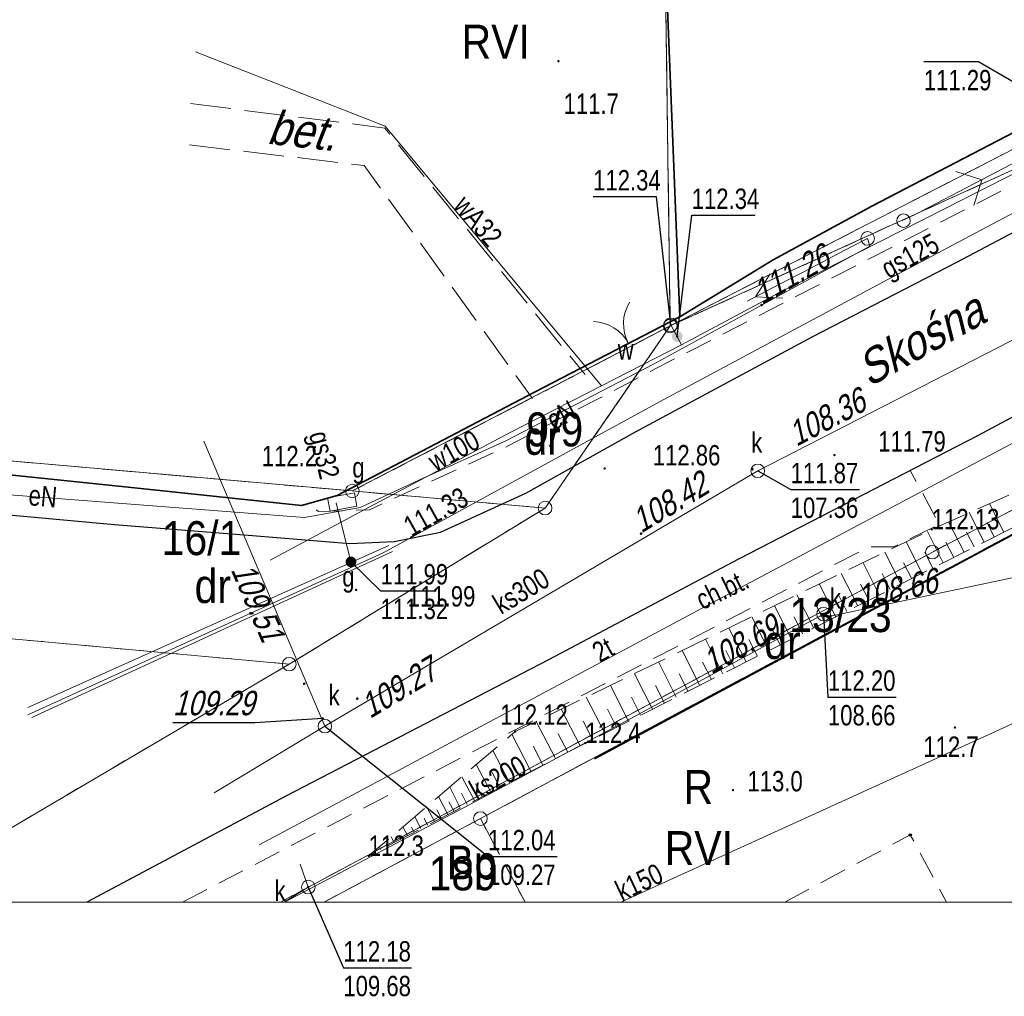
# Model space of a CAD drawing. Extents: x 6533465 to 6533751, y 5979208 to 5979357.
# Tile 2 of 10: x 6533561 to 6533597, y 5979208 to 5979244. Entities that reach past the tile are written whole.
import ezdxf
from ezdxf.enums import TextEntityAlignment as Align

# ---------------------------------------------------------------- set-up
doc = ezdxf.new("R2010")
doc.units = 0
doc.header["$MEASUREMENT"] = 0
for name, pattern in [('1.0_0.5', [1.5, 1, -0.5]), ('1.5_0.5', [2, 1.5, -0.5]), ('218-500', [1, 0.5, -0.5]), ('219-500', [0]), ('mz1.0_0.5', [1.5, 1, -0.5]), ('mz1.25_0.5', [1.75, 1.25, -0.5])]:
    doc.linetypes.add(name, pattern=pattern)
doc.layers.get('0').update_dxf_attribs({"color": 2, "linetype": 'CONTINUOUS', "lineweight": 5})
for name, color, linetype in [('000 Inne (niezydentyfikowane)', 7, 'CONTINUOUS'), ('202-Punkt graniczny stabilizowany trwale', 7, 'CONTINUOUS'), ('209-Opis konturu klasyfikacyjnego', 7, 'CONTINUOUS'), ('210-Oznaczenie użytku', 7, 'CONTINUOUS'), ('211-Nr działki', 7, 'CONTINUOUS'), ('217-Granica konturu klasyfikcyjnego', 7, 'CONTINUOUS'), ('218-Granica użytku', 7, 'CONTINUOUS'), ('219-Linia granicy', 7, 'CONTINUOUS'), ('433-Chodnik', 7, 'CONTINUOUS'), ('510-Podpora jednosłupowa symb.-SEPOW', 7, 'CONTINUOUS'), ('516-Kierunek linii eN-SEPOW', 7, 'CONTINUOUS'), ('622-Punkt rzędnej przewodu-SKPOD', 7, 'CONTINUOUS'), ('622-Punkt rzędnej przewodu-SKPOD-Atr2', 7, 'CONTINUOUS'), ('625-Punkt rzędnej przewodu-SEPOD', 7, 'CONTINUOUS'), ('625-Punkt rzędnej przewodu-SEPOD-Atr2', 7, 'CONTINUOUS'), ('905-Brama w ogrodzeniu', 7, 'CONTINUOUS'), ('994-Nazwa ulicy', 7, 'CONTINUOUS'), ('budynek projektowany (powierzchnia)', 7, 'CONTINUOUS'), ('chodnik (powierzchnia)', 7, 'CONTINUOUS'), ('chodnik (powierzchnia)-Atr17', 7, 'CONTINUOUS'), ('jezdnia (powierzchnia)', 7, 'CONTINUOUS'), ('komora podziemna - przewód gazowy (powierzchnia)', 7, 'CONTINUOUS'), ('krawężnik (linia)', 7, 'CONTINUOUS'), ('ogrodzenie trwałe (linia)', 7, 'CONTINUOUS'), ('przewód elektroenergetyczny (linia)', 7, 'CONTINUOUS'), ('przewód elektroenergetyczny (linia)-Atr1', 7, 'CONTINUOUS'), ('przewód elektroenergetyczny niskiego napięcia (linia) - symbol', 7, 'CONTINUOUS'), ('przewód gazowy (linia)', 7, 'CONTINUOUS'), ('przewód gazowy (linia)-Atr1', 7, 'CONTINUOUS'), ('przewód kanalizacyjny (linia)', 7, 'CONTINUOUS'), ('przewód kanalizacyjny (linia)-Atr1', 7, 'CONTINUOUS'), ('przewód telekomunikacyjny (linia)', 7, 'CONTINUOUS'), ('przewód telekomunikacyjny (linia)-Atr1', 7, 'CONTINUOUS'), ('przewód wodociągowy (linia)', 7, 'CONTINUOUS'), ('przewód wodociągowy (linia)-Atr1', 7, 'CONTINUOUS'), ('Punkt budynku', 7, 'CONTINUOUS'), ('punkt o określonej wysokości (sieć gazowa)', 7, 'CONTINUOUS'), ('punkt o określonej wysokości (sieć gazowa)-Atr2', 7, 'CONTINUOUS'), ('punkt o określonej wysokości (sieć gazowa)-Atr3', 7, 'CONTINUOUS'), ('punkt o określonej wysokości (sieć kanalizacyjna)', 7, 'CONTINUOUS'), ('punkt o określonej wysokości (sieć kanalizacyjna)-Atr2', 7, 'CONTINUOUS'), ('punkt o określonej wysokości (sieć kanalizacyjna)-Atr3', 7, 'CONTINUOUS'), ('punkt o określonej wysokości (sieć wodociągowa)', 7, 'CONTINUOUS'), ('punkt o określonej wysokości (sieć wodociągowa)-Atr2', 7, 'CONTINUOUS'), ('punkt wysokościowy naturalny', 7, 'CONTINUOUS'), ('punkt wysokościowy naturalny-Atr2', 7, 'CONTINUOUS'), ('punkt wysokościowy sztuczny', 7, 'CONTINUOUS'), ('punkt wysokościowy sztuczny-Atr2', 7, 'CONTINUOUS'), ('Ramki i opis wydruku', 7, 'CONTINUOUS'), ('skarpa nieumocniona (powierzchnia)', 7, 'CONTINUOUS'), ('szafa gazowa (punkt)', 7, 'CONTINUOUS'), ('szafa gazowa (punkt)-Atr17', 7, 'CONTINUOUS'), ('właz okrągły - siec kanalizacyjna (punkt)', 7, 'CONTINUOUS'), ('właz okrągły - siec kanalizacyjna (punkt)-Atr17', 7, 'CONTINUOUS'), ('właz okrągły - siec wodociągowa (punkt)', 7, 'CONTINUOUS'), ('właz okrągły - siec wodociągowa (punkt)-Atr17', 7, 'CONTINUOUS'), ('zasuwa - siec gazowa (punkt)', 7, 'CONTINUOUS'), ('zasuwa - siec gazowa (punkt)-Atr17', 7, 'CONTINUOUS'), ('zasuwa - siec wodociągowa (punkt)', 7, 'CONTINUOUS')]:
    doc.layers.add(name, color=color, linetype=linetype)
doc.styles.get("Standard").update_dxf_attribs({"font": 'txt', "width": 0.75})
doc.linetypes.add('902-500', pattern='A,3.75,0,[1,ksztalty.shx,S=0.5,R=0,X=0,Y=0],3.75', length=7.5)

# ---------------------------------------------------------------- blocks, each defined once
blk = doc.blocks.new('PUNKTBUD')
at = {"color": 0}
blk.add_circle((0, 0), 0.045, dxfattribs=at)
blk = doc.blocks.new('202')
at = {"color": 0, "linetype": 'Continuous', "lineweight": 0}
blk.add_circle((0, 0), 0.25, dxfattribs=at)
blk = doc.blocks.new('PW02')
at = {"linetype": 'Continuous', "lineweight": 13}
h = blk.add_hatch(color=0, dxfattribs=at)
edge = h.paths.add_edge_path()
edge.add_arc((0, 0), 0.045, 0, 360)
blk = doc.blocks.new('621')
at = {"linetype": 'Continuous', "lineweight": 0}
h = blk.add_hatch(color=0, dxfattribs=at)
edge = h.paths.add_edge_path()
edge.add_arc((0, 0), 0.05, 0, 360)
blk = doc.blocks.new('516')
at = {"color": 0, "linetype": 'Continuous', "lineweight": 0}
for p, q in [((3.25, 0), (2.543, 0.707)), ((0.75, 0), (5.75, 0)), ((3.25, 0), (2.543, -0.707))]:
    blk.add_line(p, q, dxfattribs=at)
blk = doc.blocks.new('905')
at = {"color": 0, "linetype": 'Continuous', "lineweight": 0}
for centre, start, end in [((-1.5, 0), 0, 60), ((1.5, 0), 120, 180)]:
    blk.add_arc(centre, 1.5, start, end, dxfattribs=at)
blk = doc.blocks.new('510')
at = {"color": 0, "linetype": 'Continuous', "lineweight": 0}
blk.add_circle((0, 0), 0.25, dxfattribs=at)
blk = doc.blocks.new('US22')
at = {"color": 0, "linetype": 'Continuous', "lineweight": 13}
blk.add_circle((0, 0), 0.25, dxfattribs=at)
blk = doc.blocks.new('US25')
at = {"linetype": 'Continuous', "lineweight": 0}
h = blk.add_hatch(color=0, dxfattribs=at)
edge = h.paths.add_edge_path()
edge.add_arc((0, 0), 0.2, 0, 360)
blk = doc.blocks.new('PW01')
at = {"linetype": 'Continuous', "lineweight": 13}
h = blk.add_hatch(color=0, dxfattribs=at)
edge = h.paths.add_edge_path()
edge.add_arc((0, 0), 0.045, 0, 360)
blk = doc.blocks.new('PE04')
at = {"color": 0, "linetype": 'Continuous', "lineweight": 13}
for p, q in [((4.65, 0), (3.784, 0.5)), ((0.65, 0), (0, 0)), ((0.65, 0), (1.65, 0)), ((1.65, 0), (2.65, 0)), ((2.65, 0), (3.65, 0)), ((3.65, 0), (4.65, 0)), ((4.65, 0), (3.784, -0.5)), ((4.65, 0), (5, 0))]:
    blk.add_line(p, q, dxfattribs=at)
blk = doc.blocks.new('US20')
at = {"color": 0, "linetype": 'Continuous', "lineweight": 13}
for p, q in [((-0.5, -0.25), (-0.5, 0.25)), ((-0.5, 0.25), (0.5, 0.25)), ((0.5, -0.25), (0.5, 0.25)), ((-0.5, -0.25), (0.5, -0.25))]:
    blk.add_line(p, q, dxfattribs=at)

msp = doc.modelspace()

# ---------------------------------------------------------------- linework, layer by layer
at = {"layer": '000 Inne (niezydentyfikowane)', "color": 7, "linetype": 'Continuous', "lineweight": 13}
for p, q in [((6533596.81, 5979225.37), (6533596.28, 5979226.42)), ((6533596.09, 5979225.01), (6533595.54, 5979226.1)), ((6533595.35, 5979224.64), (6533594.78, 5979225.76)), ((6533596.45, 5979225.19), (6533596.19, 5979225.73)), ((6533594.58, 5979224.25), (6533594, 5979225.4)), ((6533595.72, 5979224.83), (6533595.44, 5979225.38)), ((6533593.81, 5979223.86), (6533593.22, 5979225.02)), ((6533594.97, 5979224.44), (6533594.68, 5979225.01)), ((6533593.02, 5979223.47), (6533592.43, 5979224.64)), ((6533594.19, 5979224.06), (6533593.9, 5979224.64)), ((6533592.23, 5979223.07), (6533591.64, 5979224.25)), ((6533593.42, 5979223.66), (6533593.12, 5979224.25)), ((6533591.44, 5979222.67), (6533590.83, 5979223.86)), ((6533592.63, 5979223.27), (6533592.33, 5979223.86)), ((6533590.63, 5979222.26), (6533590.02, 5979223.47)), ((6533591.84, 5979222.87), (6533591.54, 5979223.46)), ((6533589.82, 5979221.85), (6533589.2, 5979223.07)), ((6533591.03, 5979222.46), (6533590.73, 5979223.07)), ((6533589, 5979221.44), (6533588.37, 5979222.67)), ((6533590.22, 5979222.06), (6533589.92, 5979222.66)), ((6533588.17, 5979221.02), (6533587.54, 5979222.26)), ((6533589.41, 5979221.64), (6533589.1, 5979222.26)), ((6533587.33, 5979220.6), (6533586.69, 5979221.85)), ((6533588.58, 5979221.23), (6533588.27, 5979221.85)), ((6533586.48, 5979220.17), (6533585.84, 5979221.44)), ((6533587.75, 5979220.81), (6533587.43, 5979221.43)), ((6533585.63, 5979219.74), (6533584.98, 5979221.02)), ((6533586.91, 5979220.38), (6533586.59, 5979221.02)), ((6533584.76, 5979219.31), (6533584.11, 5979220.6)), ((6533586.06, 5979219.96), (6533585.73, 5979220.59)), ((6533583.89, 5979218.87), (6533583.23, 5979220.17)), ((6533585.2, 5979219.52), (6533584.87, 5979220.17)), ((6533583.01, 5979218.42), (6533582.35, 5979219.74)), ((6533584.33, 5979219.09), (6533584, 5979219.74)), ((6533582.13, 5979217.98), (6533581.45, 5979219.31)), ((6533583.45, 5979218.65), (6533583.12, 5979219.3)), ((6533581.23, 5979217.52), (6533580.53, 5979218.86)), ((6533582.57, 5979218.2), (6533582.24, 5979218.86)), ((6533580.32, 5979217.05), (6533579.61, 5979218.41)), ((6533581.68, 5979217.75), (6533581.34, 5979218.42)), ((6533579.42, 5979216.58), (6533578.72, 5979217.94)), ((6533580.78, 5979217.28), (6533580.42, 5979217.96)), ((6533579.86, 5979216.81), (6533579.51, 5979217.5)), ((6533578.63, 5979216.17), (6533578.02, 5979217.34)), ((6533577.94, 5979215.81), (6533577.41, 5979216.83)), ((6533579.01, 5979216.37), (6533578.68, 5979217)), ((6533577.34, 5979215.5), (6533576.88, 5979216.38)), ((6533578.27, 5979215.98), (6533577.99, 5979216.53)), ((6533576.82, 5979215.23), (6533576.43, 5979215.99)), ((6533577.63, 5979215.65), (6533577.38, 5979216.12)), ((6533576.36, 5979214.99), (6533576.02, 5979215.65)), ((6533577.07, 5979215.36), (6533576.86, 5979215.77)), ((6533575.87, 5979214.73), (6533575.58, 5979215.28)), ((6533576.59, 5979215.1), (6533576.4, 5979215.46)), ((6533575.37, 5979214.47), (6533575.15, 5979214.91)), ((6533576.12, 5979214.86), (6533575.96, 5979215.16)), ((6533575.62, 5979214.6), (6533575.49, 5979214.85)), ((6533574.63, 5979214.09), (6533574.56, 5979214.22)), ((6533574.88, 5979214.22), (6533574.71, 5979214.54)), ((6533575.13, 5979214.34), (6533575.03, 5979214.53)), ((6533574.14, 5979213.83), (6533574.1, 5979213.91)), ((6533574.39, 5979213.96), (6533574.28, 5979214.17)), ((6533573.89, 5979213.7), (6533573.84, 5979213.8))]:
    msp.add_line(p, q, dxfattribs=at)
at = {"layer": '217-Granica konturu klasyfikcyjnego', "color": 3, "linetype": '1.5_0.5', "lineweight": 18, "flags": 128}
for points in [[(6533584.54, 5979232.96), (6533584.2, 5979257.93)], [(6533572.85, 5979226.89), (6533584.54, 5979232.96)], [(6533604.8, 5979229.41), (6533577.56, 5979214.84)], [(6533551.72, 5979228.75), (6533572.85, 5979226.89)], [(6533577.56, 5979214.84), (6533579.201, 5979211.77)]]:
    msp.add_lwpolyline(points, dxfattribs=at)
at = {"layer": '218-Granica użytku', "color": 3, "linetype": '218-500', "lineweight": 18, "flags": 128}
for points in [[(6533584.54, 5979232.96), (6533644.48, 5979260.27)], [(6533644.48, 5979260.27), (6533584.54, 5979232.96)], [(6533584.54, 5979232.96), (6533584.2, 5979257.93)], [(6533584.2, 5979257.93), (6533584.54, 5979232.96)], [(6533616.34, 5979249.36), (6533584.54, 5979232.96)], [(6533584.54, 5979232.96), (6533616.34, 5979249.36)], [(6533584.54, 5979232.96), (6533572.85, 5979226.89)], [(6533572.85, 5979226.89), (6533584.54, 5979232.96)], [(6533579.94, 5979226.26), (6533584.54, 5979232.96)], [(6533584.54, 5979232.96), (6533579.94, 5979226.26)], [(6533607.92, 5979231.9), (6533594.18, 5979224.64)], [(6533594.18, 5979224.64), (6533607.92, 5979231.9)], [(6533604.8, 5979229.41), (6533577.56, 5979214.84)], [(6533577.56, 5979214.84), (6533604.8, 5979229.41)], [(6533572.85, 5979226.89), (6533551.72, 5979228.75)], [(6533551.72, 5979228.75), (6533572.85, 5979226.89)], [(6533579.94, 5979226.26), (6533572.85, 5979226.89)], [(6533572.85, 5979226.89), (6533579.94, 5979226.26)], [(6533570.53, 5979220.52), (6533579.94, 5979226.26)], [(6533579.94, 5979226.26), (6533570.53, 5979220.52)], [(6533594.18, 5979224.64), (6533570.208, 5979211.77)], [(6533570.208, 5979211.77), (6533594.18, 5979224.64)], [(6533556.97, 5979221.76), (6533570.53, 5979220.52)], [(6533570.53, 5979220.52), (6533555.654, 5979211.77)], [(6533571.818, 5979211.77), (6533577.56, 5979214.84)], [(6533577.56, 5979214.84), (6533571.818, 5979211.77)], [(6533577.56, 5979214.84), (6533579.201, 5979211.77)], [(6533579.201, 5979211.77), (6533577.56, 5979214.84)]]:
    msp.add_lwpolyline(points, dxfattribs=at)
at = {"layer": '219-Linia granicy', "color": 7, "linetype": '219-500', "lineweight": 18, "flags": 128}
for points in [[(6533644.48, 5979260.27), (6533584.54, 5979232.96)], [(6533584.54, 5979232.96), (6533584.2, 5979257.93)], [(6533616.34, 5979249.36), (6533584.54, 5979232.96)], [(6533584.54, 5979232.96), (6533572.85, 5979226.89)], [(6533584.54, 5979232.96), (6533579.94, 5979226.26)], [(6533607.92, 5979231.9), (6533594.18, 5979224.64)], [(6533604.8, 5979229.41), (6533577.56, 5979214.84)], [(6533572.85, 5979226.89), (6533551.72, 5979228.75)], [(6533579.94, 5979226.26), (6533572.85, 5979226.89)], [(6533579.94, 5979226.26), (6533570.53, 5979220.52)], [(6533594.18, 5979224.64), (6533570.208, 5979211.77)], [(6533570.53, 5979220.52), (6533556.97, 5979221.76)], [(6533570.53, 5979220.52), (6533555.654, 5979211.77)], [(6533577.56, 5979214.84), (6533571.818, 5979211.77)]]:
    msp.add_lwpolyline(points, dxfattribs=at)
at = {"layer": '622-Punkt rzędnej przewodu-SKPOD-Atr2', "color": 32, "flags": 128}
msp.add_lwpolyline([(6533571.76, 5979218.52), (6533569.26, 5979218.36), (6533566.253, 5979218.36)], dxfattribs=at)
at = {"layer": 'budynek projektowany (powierzchnia)', "color": 1, "linetype": '1.0_0.5', "lineweight": 18, "flags": 128}
msp.add_lwpolyline([(6533588.755, 5979211.77), (6533593.37, 5979214.24), (6533594.696, 5979211.77)], dxfattribs=at)
at = {"layer": 'chodnik (powierzchnia)', "color": 7, "linetype": 'mz1.0_0.5', "lineweight": 18, "flags": 128}
for points in [[(6533616.67, 5979248.28), (6533612.83, 5979246.29), (6533607.3, 5979243.29), (6533596.59, 5979237.86), (6533583.77, 5979231.27), (6533578.61, 5979228.56), (6533573.48, 5979226.2), (6533571.6, 5979226.13), (6533571.24, 5979226.43)], [(6533566.61, 5979211.77), (6533572.34, 5979214.75), (6533585.06, 5979221.31), (6533591.85, 5979224.84), (6533592.76, 5979224.83), (6533594.44, 5979225.66), (6533593.37, 5979227.64), (6533587.05, 5979224.38), (6533580.06, 5979220.68), (6533570.41, 5979215.67), (6533563.085, 5979211.77)]]:
    msp.add_lwpolyline(points, dxfattribs=at)
at = {"layer": 'jezdnia (powierzchnia)', "color": 7, "linetype": '1.5_0.5', "lineweight": 18, "flags": 128}
for points in [[(6533566.9, 5979241.14), (6533574.05, 5979240.24), (6533581.41, 5979231.17)], [(6533566.86, 5979239.62), (6533573.29, 5979238.86), (6533579.48, 5979230.29)]]:
    msp.add_lwpolyline(points, dxfattribs=at)
at = {"layer": 'komora podziemna - przewód gazowy (powierzchnia)', "color": 40, "linetype": 'Continuous', "lineweight": 18, "flags": 128}
for points in [[(6533560.92, 5979218.93), (6533574.19, 5979224.89)], [(6533574.33, 5979224.66), (6533561.06, 5979218.56)]]:
    msp.add_lwpolyline(points, dxfattribs=at)
at = {"layer": 'krawężnik (linia)', "color": 7, "linetype": 'Continuous', "lineweight": 25, "flags": 128}
for points in [[(6533670.18, 5979267.464), (6533669.28, 5979266.98), (6533662.28, 5979263.36), (6533657.64, 5979260.98), (6533654.28, 5979259.2), (6533644.15, 5979253.98), (6533637.57, 5979250.62), (6533630.82, 5979247.03), (6533622.95, 5979242.99), (6533618.57, 5979240.69), (6533612.34, 5979237.53), (6533602.67, 5979232.42), (6533598.47, 5979230.33), (6533595.84, 5979228.92), (6533587.05, 5979224.38), (6533580.06, 5979220.68), (6533570.41, 5979215.67), (6533563.085, 5979211.77)], [(6533555.93, 5979226.4), (6533564.11, 5979225.66), (6533569.18, 5979225.25), (6533572.76, 5979224.96), (6533574.39, 5979225.03), (6533576.09, 5979225.38), (6533579.23, 5979226.81), (6533583.26, 5979229.06), (6533589.78, 5979232.57), (6533595.08, 5979235.31), (6533599.79, 5979237.8), (6533606.3, 5979241.3), (6533612.16, 5979244.21), (6533613.92, 5979245.26), (6533615.73, 5979246.96), (6533616.64, 5979248.22), (6533617.13, 5979249.23), (6533617.35, 5979250.51), (6533617.29, 5979255.3), (6533620.97, 5979255.46)]]:
    msp.add_lwpolyline(points, dxfattribs=at)
at = {"layer": 'ogrodzenie trwałe (linia)', "color": 7, "linetype": '902-500', "lineweight": 35, "flags": 128}
for points in [[(6533552.08, 5979261.16), (6533551.83, 5979258.34), (6533551.97, 5979228.34), (6533564.84, 5979227.01), (6533570.98, 5979226.36), (6533572.29, 5979226.72), (6533579.55, 5979230.52), (6533584.89, 5979233.3), (6533584.28, 5979248.62), (6533584.04, 5979258.12)], [(6533584.89, 5979233.3), (6533588.33, 5979235.39), (6533591.95, 5979237.37), (6533596.88, 5979239.93), (6533607.78, 5979245.61), (6533616.78, 5979249.57)], [(6533604.92, 5979229.46), (6533581.76, 5979217.04)]]:
    msp.add_lwpolyline(points, dxfattribs=at)
at = {"layer": 'przewód elektroenergetyczny (linia)', "color": 1, "linetype": 'Continuous', "lineweight": 18, "flags": 128}
for points in [[(6533591.88, 5979235.9), (6533591.8, 5979236.18)], [(6533591.88, 5979235.9), (6533583.92, 5979231.55)], [(6533583.92, 5979231.55), (6533578.49, 5979228.73)], [(6533578.49, 5979228.73), (6533575.29, 5979227.29)], [(6533571.09, 5979225.91), (6533551.61, 5979227.41)], [(6533575.29, 5979227.29), (6533573.14, 5979226.28)], [(6533573.14, 5979226.28), (6533571.09, 5979225.91)]]:
    msp.add_lwpolyline(points, dxfattribs=at)
at = {"layer": 'przewód gazowy (linia)', "color": 40, "linetype": 'Continuous', "lineweight": 18, "flags": 128}
for points in [[(6533600.03, 5979238.64), (6533592.34, 5979234.56)], [(6533592.34, 5979234.56), (6533584.15, 5979230.17)], [(6533584.15, 5979230.17), (6533573.99, 5979224.62)], [(6533572.8, 5979224.28), (6533572.26, 5979226.45)], [(6533573.99, 5979224.62), (6533560.92, 5979218.66)]]:
    msp.add_lwpolyline(points, dxfattribs=at)
at = {"layer": 'przewód kanalizacyjny (linia)', "color": 34, "linetype": 'Continuous', "lineweight": 18, "flags": 128}
for points in [[(6533618.84, 5979243.58), (6533587.76, 5979227.63)], [(6533571.84, 5979218.24), (6533567.39, 5979228.72)], [(6533587.76, 5979227.63), (6533571.84, 5979218.24)], [(6533607.74, 5979225.94), (6533590.44, 5979222.29)], [(6533583.23, 5979218.6), (6533590.18, 5979222.36)], [(6533590.44, 5979222.29), (6533590.18, 5979222.36)], [(6533601.47, 5979220.37), (6533596.77, 5979218.16)], [(6533577.4, 5979215.48), (6533583.23, 5979218.6)], [(6533567.77, 5979215.79), (6533571.84, 5979218.24)], [(6533596.77, 5979218.16), (6533582.729, 5979211.77)], [(6533570.358, 5979211.77), (6533577.4, 5979215.48)], [(6533570.344, 5979211.77), (6533571.23, 5979212.32), (6533570.93, 5979213.16)]]:
    msp.add_lwpolyline(points, dxfattribs=at)
at = {"layer": 'przewód telekomunikacyjny (linia)', "color": 30, "linetype": 'Continuous', "lineweight": 18, "flags": 128}
for points in [[(6533598.27, 5979229.25), (6533587.51, 5979223.53)], [(6533587.51, 5979223.53), (6533577.73, 5979218.31)], [(6533577.73, 5979218.31), (6533569.43, 5979213.88)]]:
    msp.add_lwpolyline(points, dxfattribs=at)
at = {"layer": 'przewód wodociągowy (linia)', "color": 5, "linetype": 'Continuous', "lineweight": 18, "flags": 128}
for points in [[(6533567.08, 5979243.04), (6533574.06, 5979240.31)], [(6533582.01, 5979230.76), (6533574.06, 5979240.31)], [(6533588.38, 5979234.09), (6533597.69, 5979238.83)], [(6533584.95, 5979232.26), (6533588.38, 5979234.09)], [(6533584.95, 5979232.26), (6533584.56, 5979233)], [(6533582.01, 5979230.76), (6533584.95, 5979232.26)], [(6533578.65, 5979229.04), (6533582.01, 5979230.76)], [(6533573.44, 5979226.28), (6533578.65, 5979229.04)], [(6533569.83, 5979224.35), (6533573.44, 5979226.28)]]:
    msp.add_lwpolyline(points, dxfattribs=at)
at = {"layer": 'punkt o określonej wysokości (sieć gazowa)-Atr2', "color": 7, "flags": 128}
for points in [[(6533598.69, 5979241.04), (6533595.88, 5979242.67), (6533593.867, 5979242.67)], [(6533572.8, 5979224.28), (6533573.89, 5979223.22), (6533575.932, 5979223.22)]]:
    msp.add_lwpolyline(points, dxfattribs=at)
at = {"layer": 'punkt o określonej wysokości (sieć kanalizacyjna)-Atr2', "color": 7, "flags": 128}
for points in [[(6533587.76, 5979227.63), (6533588.97, 5979226.94), (6533591.505, 5979226.94)], [(6533590.18, 5979222.36), (6533590.34, 5979219.31), (6533592.846, 5979219.31)], [(6533571.84, 5979218.24), (6533577.84, 5979213.44), (6533580.38, 5979213.44)], [(6533571.23, 5979212.32), (6533572.52, 5979209.35), (6533575.026, 5979209.35)]]:
    msp.add_lwpolyline(points, dxfattribs=at)
at = {"layer": 'punkt o określonej wysokości (sieć wodociągowa)-Atr2', "color": 7, "flags": 128}
for points in [[(6533584.56, 5979233), (6533584.04, 5979237.71), (6533581.706, 5979237.71)], [(6533584.8, 5979232.57), (6533585.33, 5979237.03), (6533587.664, 5979237.03)]]:
    msp.add_lwpolyline(points, dxfattribs=at)
at = {"layer": 'Ramki i opis wydruku', "color": 7, "linetype": 'Continuous', "lineweight": 13, "flags": 128}
for points in [[(6533670.18, 5979211.77), (6533670.18, 5979355.27), (6533465.18, 5979355.27), (6533465.18, 5979211.77)], [(6533670.18, 5979211.77), (6533670.18, 5979355.27), (6533550.68, 5979355.27), (6533550.68, 5979211.77)]]:
    msp.add_lwpolyline(points, close=True, dxfattribs=at)
at = {"layer": 'skarpa nieumocniona (powierzchnia)', "color": 7, "linetype": 'mz1.25_0.5', "lineweight": 18, "flags": 128}
msp.add_lwpolyline([(6533604.92, 5979229.46), (6533581.42, 5979217.62), (6533573.45, 5979213.47), (6533578.84, 5979218.04), (6533594.16, 5979225.48), (6533606.04, 5979230.76), (6533607.6, 5979231.54)], close=True, dxfattribs=at)

# ---------------------------------------------------------------- block references
at = {"layer": '202-Punkt graniczny stabilizowany trwale', "color": 7, "linetype": 'Continuous', "lineweight": 18}
for p in [(6533584.54, 5979232.96), (6533572.85, 5979226.89), (6533579.94, 5979226.26), (6533594.18, 5979224.64), (6533570.53, 5979220.52), (6533577.56, 5979214.84)]:
    msp.add_blockref('202', p, dxfattribs=at)
at = {"layer": '510-Podpora jednosłupowa symb.-SEPOW', "color": 7, "linetype": 'Continuous', "lineweight": 18}
for p in [(6533593.12, 5979236.83), (6533591.8, 5979236.18)]:
    msp.add_blockref('510', p, dxfattribs=at)
at = {"layer": '516-Kierunek linii eN-SEPOW', "color": 7, "linetype": 'Continuous', "lineweight": 18, "rotation": 27.67}
msp.add_blockref('516', (6533593.12, 5979236.83), dxfattribs=at)
at = {"layer": '622-Punkt rzędnej przewodu-SKPOD', "color": 32, "linetype": 'Continuous', "lineweight": 18}
for p in [(6533587.56, 5979227.69), (6533583.47, 5979225.32), (6533590.18, 5979222.36), (6533590.44, 5979222.29), (6533571.08, 5979219.8), (6533573.03, 5979219.25), (6533571.76, 5979218.52)]:
    msp.add_blockref('621', p, dxfattribs=at)
at = {"layer": '625-Punkt rzędnej przewodu-SEPOD', "color": 1, "linetype": 'Continuous', "lineweight": 18}
msp.add_blockref('621', (6533587.9, 5979233.73), dxfattribs=at)
at = {"layer": '905-Brama w ogrodzeniu', "color": 7, "linetype": 'Continuous', "lineweight": 35, "rotation": 28.269}
msp.add_blockref('905', (6533583, 5979232.33), dxfattribs=at)
at = {"layer": 'przewód elektroenergetyczny niskiego napięcia (linia) - symbol', "color": 1, "linetype": 'Continuous', "lineweight": 18, "rotation": 207.549}
msp.add_blockref('PE04', (6533591.8, 5979236.18), dxfattribs=at)
msp.add_blockref('PE04', (6533591.8, 5979236.18), dxfattribs=at)
at = {"layer": 'Punkt budynku', "color": 5, "linetype": 'Continuous', "lineweight": 18}
msp.add_blockref('PUNKTBUD', (6533593.37, 5979214.24), dxfattribs=at)
at = {"layer": 'punkt o określonej wysokości (sieć gazowa)', "color": 40, "linetype": 'Continuous', "lineweight": 13}
for p in [(6533575.02, 5979225.19), (6533572.8, 5979224.28)]:
    msp.add_blockref('PW01', p, dxfattribs=at)
at = {"layer": 'punkt o określonej wysokości (sieć kanalizacyjna)', "color": 34, "linetype": 'Continuous', "lineweight": 13}
for p in [(6533587.56, 5979227.69), (6533590.18, 5979222.36), (6533571.76, 5979218.52), (6533571.23, 5979212.32)]:
    msp.add_blockref('PW01', p, dxfattribs=at)
at = {"layer": 'punkt o określonej wysokości (sieć wodociągowa)', "color": 5, "linetype": 'Continuous', "lineweight": 13}
msp.add_blockref('PW01', (6533584.56, 5979233), dxfattribs=at)
at = {"layer": 'punkt o określonej wysokości (sieć wodociągowa)', "color": 5, "linetype": 'Continuous', "lineweight": 13, "rotation": 25.91}
msp.add_blockref('PW01', (6533584.8, 5979232.57), dxfattribs=at)
at = {"layer": 'punkt wysokościowy naturalny', "color": 7, "linetype": 'Continuous', "lineweight": 13}
for p in [(6533580.43, 5979242.7), (6533572.19, 5979227.77), (6533595.01, 5979218.19), (6533581.42, 5979217.62), (6533586.85, 5979215.89), (6533573.45, 5979213.47)]:
    msp.add_blockref('PW01', p, dxfattribs=at)
at = {"layer": 'punkt wysokościowy sztuczny', "color": 7, "linetype": 'Continuous', "lineweight": 13}
for p in [(6533590.58, 5979228.21), (6533582.13, 5979227.72), (6533594.16, 5979225.48), (6533572.99, 5979223.25), (6533578.84, 5979218.04)]:
    msp.add_blockref('PW02', p, dxfattribs=at)
at = {"layer": 'szafa gazowa (punkt)', "color": 7, "linetype": 'Continuous', "lineweight": 18, "rotation": 10.619}
msp.add_blockref('US20', (6533572.48, 5979226.49), dxfattribs=at)
at = {"layer": 'właz okrągły - siec kanalizacyjna (punkt)', "color": 7, "linetype": 'Continuous', "lineweight": 18}
for p in [(6533587.76, 5979227.63), (6533590.18, 5979222.36), (6533571.84, 5979218.24), (6533571.23, 5979212.32)]:
    msp.add_blockref('US22', p, dxfattribs=at)
at = {"layer": 'właz okrągły - siec wodociągowa (punkt)', "color": 7, "linetype": 'Continuous', "lineweight": 18}
msp.add_blockref('US22', (6533584.56, 5979233), dxfattribs=at)
at = {"layer": 'zasuwa - siec gazowa (punkt)', "color": 7, "linetype": 'Continuous', "lineweight": 13}
msp.add_blockref('US25', (6533572.8, 5979224.28), dxfattribs=at)
at = {"layer": 'zasuwa - siec wodociągowa (punkt)', "color": 7, "linetype": 'Continuous', "lineweight": 13, "rotation": 25.91}
msp.add_blockref('US25', (6533584.8, 5979232.57), dxfattribs=at)

# ---------------------------------------------------------------- texts
at = {"layer": '209-Opis konturu klasyfikacyjnego', "color": 3, "linetype": 'Continuous', "lineweight": 18, "width": 0.9}
for p in [(6533576.87, 5979244.04), (6533584.34, 5979214.38)]:
    msp.add_text('RVI', height=1.25, dxfattribs=at).set_placement(p, align=Align.TOP_LEFT)
at = {"layer": '210-Oznaczenie użytku', "color": 3, "linetype": 'Continuous', "lineweight": 18, "width": 0.9}
for s, p in [('dr', (6533579.18, 5979228.22)), ('dr', (6533567.05, 5979222.77)), ('dr', (6533588, 5979220.71)), ('R', (6533585.03, 5979215.38)), ('Bp', (6533576.32, 5979212.6))]:
    msp.add_text(s, height=1.25, dxfattribs=at).set_placement(p)
at = {"layer": '211-Nr działki', "color": 7, "linetype": 'Continuous', "lineweight": 18, "width": 0.9}
for s, p in [('9/9', (6533579.25, 5979228.53)), ('16/1', (6533565.84, 5979224.53))]:
    msp.add_text(s, height=1.25, dxfattribs=at).set_placement(p)
for s, p in [('13/23', (6533588.92, 5979222.95)), ('189', (6533575.66, 5979213.45))]:
    msp.add_text(s, height=1.25, dxfattribs=at).set_placement(p, align=Align.TOP_LEFT)
at = {"layer": '433-Chodnik', "color": 7, "linetype": 'Continuous', "lineweight": 25, "oblique": 15, "width": 0.9}
msp.add_text('bet.', height=1.25, rotation=-6.375, dxfattribs=at).set_placement((6533569.83, 5979240.91), align=Align.TOP_LEFT)
at = {"layer": '622-Punkt rzędnej przewodu-SKPOD-Atr2', "color": 32, "oblique": 15, "width": 0.81}
for s, rotation, p in [('108.36', 27.727, (6533589.18, 5979228.51)), ('108.42', 30.932, (6533583.47, 5979225.32)), ('109.51', -66.748, (6533568.37, 5979224)), ('108.66', 12.708, (6533591.52, 5979222.52)), ('108.69', 29.259, (6533586.05, 5979220.13)), ('109.27', 30.932, (6533573.5, 5979218.5))]:
    msp.add_text(s, height=0.9, rotation=rotation, dxfattribs=at).set_placement(p)
msp.add_text('109.29', height=0.9, dxfattribs=at).set_placement((6533566.253, 5979218.369), align=Align.BOTTOM_LEFT)
at = {"layer": '625-Punkt rzędnej przewodu-SEPOD-Atr2', "color": 1, "oblique": 15, "width": 0.81}
msp.add_text('111.26', height=0.9, rotation=29.478, dxfattribs=at).set_placement((6533587.9, 5979233.73))
at = {"layer": '994-Nazwa ulicy', "color": 7, "linetype": 'Continuous', "lineweight": 25, "oblique": 15, "width": 0.9}
msp.add_text('Skośna', height=1.25, rotation=29.055, dxfattribs=at).set_placement((6533591.24, 5979231.79), align=Align.TOP_LEFT)
at = {"layer": 'chodnik (powierzchnia)-Atr17', "color": 7, "width": 0.81}
msp.add_text('ch.bt.', height=0.75, rotation=25.668, dxfattribs=at).set_placement((6533585.72, 5979222.5))
at = {"layer": 'przewód elektroenergetyczny (linia)-Atr1', "color": 1, "width": 0.81}
for rotation, p in [(28.282, (6533580.26, 5979229.11)), (355.052, (6533560.92, 5979226.37))]:
    msp.add_text('eN', height=0.75, rotation=rotation, dxfattribs=at).set_placement(p)
at = {"layer": 'przewód gazowy (linia)-Atr1', "color": 7, "width": 0.81}
msp.add_text('gs125', height=0.75, rotation=28.773, dxfattribs=at).set_placement((6533592.57, 5979234.68))
msp.add_text('gs32', height=0.75, rotation=283.974, dxfattribs=at).set_placement((6533571.61, 5979229.07), align=Align.MIDDLE_LEFT)
at = {"layer": 'przewód kanalizacyjny (linia)-Atr1', "color": 34, "width": 0.81}
for s, rotation, p in [('ks300', 30.932, (6533578.32, 5979222.33)), ('ks200', 28.93, (6533577.43, 5979215.49)), ('k150', 25.27, (6533582.76, 5979211.79))]:
    msp.add_text(s, height=0.75, rotation=rotation, dxfattribs=at).set_placement(p)
at = {"layer": 'przewód telekomunikacyjny (linia)-Atr1', "color": 30, "width": 0.81}
msp.add_text('2t', height=0.75, rotation=28.9, dxfattribs=at).set_placement((6533581.95, 5979220.56))
at = {"layer": 'przewód wodociągowy (linia)-Atr1', "color": 5, "width": 0.81}
for s, rotation, p in [('wA32', 310.56, (6533576.53, 5979237.35)), ('w100', 28.7, (6533575.91, 5979227.58))]:
    msp.add_text(s, height=0.75, rotation=rotation, dxfattribs=at).set_placement(p)
at = {"layer": 'punkt o określonej wysokości (sieć gazowa)-Atr2', "color": 40, "width": 0.81}
msp.add_text('111.33', height=0.75, rotation=29.42, dxfattribs=at).set_placement((6533575.02, 5979225.19))
msp.add_text('111.99', height=0.75, dxfattribs=at).set_placement((6533573.89, 5979223.228), align=Align.BOTTOM_LEFT)
at = {"layer": 'punkt o określonej wysokości (sieć gazowa)-Atr3', "color": 40, "width": 0.81}
for s, p in [('111.29', (6533593.867, 5979241.402)), ('111.32', (6533573.89, 5979221.952))]:
    msp.add_text(s, height=0.75, dxfattribs=at).set_placement(p, align=Align.BOTTOM_LEFT)
at = {"layer": 'punkt o określonej wysokości (sieć kanalizacyjna)-Atr2', "color": 34, "width": 0.81}
for s, p in [('111.87', (6533588.97, 5979226.948)), ('112.20', (6533590.34, 5979219.317)), ('112.04', (6533577.84, 5979213.448)), ('112.18', (6533572.52, 5979209.357))]:
    msp.add_text(s, height=0.75, dxfattribs=at).set_placement(p, align=Align.BOTTOM_LEFT)
at = {"layer": 'punkt o określonej wysokości (sieć kanalizacyjna)-Atr3', "color": 34, "width": 0.81}
for s, p in [('107.36', (6533588.97, 5979225.673)), ('108.66', (6533590.34, 5979218.042)), ('109.27', (6533577.84, 5979212.173)), ('109.68', (6533572.52, 5979208.082))]:
    msp.add_text(s, height=0.75, dxfattribs=at).set_placement(p, align=Align.BOTTOM_LEFT)
at = {"layer": 'punkt o określonej wysokości (sieć wodociągowa)-Atr2', "color": 5, "width": 0.81}
for p in [(6533581.706, 5979237.718), (6533585.33, 5979237.038)]:
    msp.add_text('112.34', height=0.75, dxfattribs=at).set_placement(p, align=Align.BOTTOM_LEFT)
at = {"layer": 'punkt wysokościowy naturalny-Atr2', "color": 7, "width": 0.81}
for s, p in [('111.7', (6533580.62, 5979240.76)), ('112.2', (6533569.52, 5979227.8)), ('112.4', (6533581.42, 5979217.62)), ('113.0', (6533587.38, 5979215.84)), ('112.3', (6533573.45, 5979213.47))]:
    msp.add_text(s, height=0.75, dxfattribs=at).set_placement(p)
msp.add_text('112.7', height=0.75, dxfattribs=at).set_placement((6533593.85, 5979217.86), align=Align.TOP_LEFT)
at = {"layer": 'punkt wysokościowy sztuczny-Atr2', "color": 7, "width": 0.81}
for s, p in [('111.79', (6533592.19, 5979228.34)), ('112.86', (6533583.9, 5979227.83)), ('112.13', (6533594.16, 5979225.48)), ('111.99', (6533574.89, 5979222.64))]:
    msp.add_text(s, height=0.75, dxfattribs=at).set_placement(p)
msp.add_text('112.12', height=0.75, dxfattribs=at).set_placement((6533578.29, 5979219.04), align=Align.TOP_LEFT)
at = {"layer": 'szafa gazowa (punkt)-Atr17', "color": 7, "width": 0.81}
msp.add_text('g', height=0.75, dxfattribs=at).set_placement((6533572.85, 5979227.38))
at = {"layer": 'właz okrągły - siec kanalizacyjna (punkt)-Atr17', "color": 7, "width": 0.81}
for p in [(6533587.52, 5979228.3), (6533590.41, 5979222.56), (6533571.98, 5979219.01), (6533569.99, 5979211.81)]:
    msp.add_text('k', height=0.75, dxfattribs=at).set_placement(p)
at = {"layer": 'właz okrągły - siec wodociągowa (punkt)-Atr17', "color": 7, "width": 0.81}
msp.add_text('w', height=0.75, dxfattribs=at).set_placement((6533582.61, 5979231.72))
at = {"layer": 'zasuwa - siec gazowa (punkt)-Atr17', "color": 7, "width": 0.81}
msp.add_text('g', height=0.75, dxfattribs=at).set_placement((6533572.48, 5979223.37))

doc.saveas('drawing.dxf')
